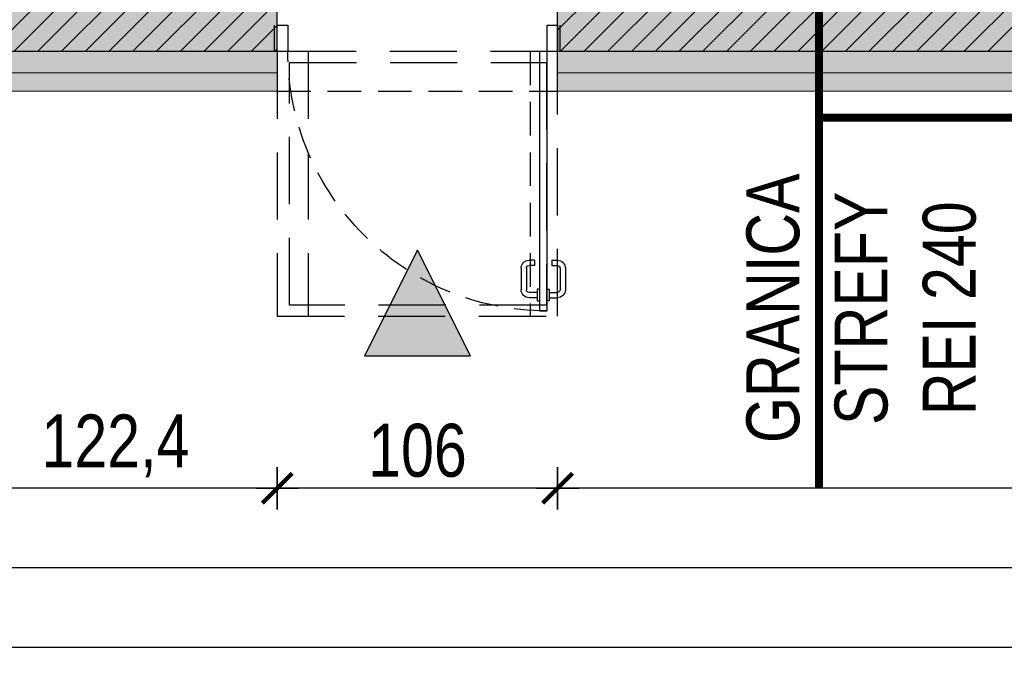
# Model space of a CAD drawing. Header units: millimetres. Extents: x 76192 to 88546, y 19309 to 25840.
# Tile 34 of 61: x 87714 to 88086, y 19309 to 19554. Entities that reach past the tile are written whole.
import ezdxf

# ---------------------------------------------------------------- set-up
doc = ezdxf.new("R2010")
doc.units = ezdxf.units.MM
for name, pattern in [('DASHED', [0.75, 0.5, -0.25]), ('DASHED2', [0.375, 0.25, -0.125]), ('DASHEDX2', [38.1, 25.4, -12.7])]:
    doc.linetypes.add(name, pattern=pattern)
doc.layers.get('DEFPOINTS').update_dxf_attribs({"lineweight": 9})
for name, color, linetype in [('_HSA_HATCH_WYPEŁNIENIA_PRZEGRÓD', 205, 'Continuous'), ('_HSA_PRZERYWANE', 153, 'DASHEDX2'), ('_HSA_STOLARKA_ZEWNĘTRZNA', 132, 'Continuous'), ('_HSA_WIDOKOWE', 1, 'Continuous'), ('_HSA_WYM_100', 141, 'Continuous'), ('_HSA_ŚCIANY_MUROWANE', 4, 'Continuous')]:
    doc.layers.add(name, color=color, linetype=linetype)
doc.layers.add('_HSA_IZOLACJA_TERMICZNA', color=2, linetype='Continuous', lineweight=5)
doc.layers.add('_HSA_WYDZIELENIA_POŻAROWE_240_MIN', color=7, linetype='DASHED2', true_color=0xab1603)
doc.layers.add('_HSA_WYDZIELENIA_POŻAROWE_60_MIN', color=7, linetype='DASHED2', true_color=0x1428e1)
doc.styles.add('ARIAL_100', font='Arial.ttf', dxfattribs={"width": 0.8, "height": 20})
doc.linetypes.add('BATTING', pattern='A,0.00254,-2.54,[134,ltypeshp.shx,S=2.54,R=0,X=-2.54,Y=0],-5.08,[134,ltypeshp.shx,S=2.54,R=180,X=2.54,Y=0],-2.54', length=10.16254)
doc.dimstyles.new('WYM_WEWN_100', dxfattribs={"dimtxt": 20, "dimasz": 2, "dimexe": 10, "dimexo": 0, "dimgap": 4, "dimtad": 1, "dimdec": 1, "dimrnd": 0.1, "dimtxsty": 'ARIAL_100', "dimblk": 'Wym-03', "dimcen": 0, "dimdle": 10, "dimse1": 1, "dimse2": 1, "dimclrt": 256, "dimazin": 2, "dimtfac": 1, "dimtdec": 1, "dimtix": 1, "dimtmove": 2, "dimatfit": 0, "dimfxl": 1, "dimtolj": 1, "dimtzin": 0, "dimarcsym": 0})

# ---------------------------------------------------------------- blocks, each defined once
blk = doc.blocks.new('*U166')
for p, q in [((99.275, 94.25), (100.075, 94.25)), ((99.275, 89.75), (99.275, 94.25)), ((103.8, 94.25), (103, 94.25)), ((103.8, 89.75), (103.8, 94.25)), ((93.175, 81.86), (93.175, 90)), ((95.175, 81.86), (95.175, 90)), ((99.275, 93), (96.175, 93)), ((99.275, 91), (96.175, 91)), ((100.075, 89.75), (99.275, 89.75)), ((103, 89.75), (103.8, 89.75)), ((103.8, 93), (106.9, 93)), ((103.8, 91), (106.9, 91)), ((107.9, 81.86), (107.9, 90)), ((109.9, 81.86), (109.9, 90)), ((98.275, 80.86), (96.175, 80.86)), ((98.275, 78.86), (96.175, 78.86)), ((98.275, 78.86), (98.275, 80.86)), ((104.8, 78.86), (104.8, 80.86)), ((104.8, 80.86), (106.9, 80.86)), ((104.8, 78.86), (106.9, 78.86))]:
    blk.add_line(p, q)
for points in [[(103, 0), (100.075, 0), (100.075, 98), (103, 98)], [(1, 0), (1, -10), (5, -10), (5, 0)], [(103, 0), (103, -10), (107, -10), (107, 0)]]:
    blk.add_lwpolyline(points, close=True)
for points in [[(0, 0), (0, -10)], [(108, 0), (108, -10)]]:
    blk.add_lwpolyline(points)
at = {"linetype": 'DASHED', "ltscale": 25}
blk.add_arc((103, 0), 98, 90, 180, dxfattribs=at)
for centre, radius, start, end in [((96.175, 90), 3, 90, 180), ((96.175, 90), 1, 90, 180), ((106.9, 90), 3, 0, 90), ((106.9, 90), 1, 0, 90), ((96.175, 81.86), 3, 180, 270), ((96.175, 81.86), 1, 180, 270), ((106.9, 81.86), 3, 270, 0), ((106.9, 81.86), 1, 270, 0)]:
    blk.add_arc(centre, radius, start, end)
blk = doc.blocks.new('A$C181A6C00')
blk.add_hatch(color=256).paths.add_polyline_path([(50, -25), (0, 0), (50, 25)])
blk.add_lwpolyline([(50, -25), (0, 0), (50, 25), (50, -25)])
blk = doc.blocks.new('Wym-03')
for p, q in [((0, 4), (0, -4)), ((-4, 0), (4, 0))]:
    blk.add_line(p, q)
blk.add_lwpolyline([(-2.83, -2.83, 0.8, 0.8, 0), (2.83, 2.83, 0.05, 0.05, 0)], format="xyseb")
blk = doc.blocks.new('*D682')
at = {"layer": '_HSA_WYM_100', "color": 0, "lineweight": -2}
blk.add_line((88356.19, 19377.42), (87919.19, 19377.42), dxfattribs=at)
at = {"layer": 'DEFPOINTS', "color": 0}
for p in [(87917.19, 19527.42), (88358.19, 19527.42), (87917.19, 19377.42)]:
    blk.add_point(p, dxfattribs=at)
at = {"layer": '_HSA_WYM_100', "color": 0, "lineweight": -2, "xscale": 2, "yscale": 2, "zscale": 2, "rotation": 180}
blk.add_blockref('Wym-03', (87917.19, 19377.42), dxfattribs=at)
at = {"layer": '_HSA_WYM_100', "color": 0, "lineweight": -2, "xscale": 2, "yscale": 2, "zscale": 2}
blk.add_blockref('Wym-03', (88358.19, 19377.42), dxfattribs=at)
at = {"layer": '_HSA_WYM_100', "insert": (88137.69, 19391.47), "char_height": 20, "attachment_point": 5, "style": 'ARIAL_100'}
blk.add_mtext('\\A1;441', dxfattribs=at)
blk = doc.blocks.new('*D683')
at = {"layer": '_HSA_WYM_100', "color": 0, "lineweight": -2}
blk.add_line((87915.19, 19377.42), (87813.19, 19377.42), dxfattribs=at)
at = {"layer": 'DEFPOINTS', "color": 0}
for p in [(87811.19, 19527.42), (87917.19, 19527.42), (87811.19, 19377.42)]:
    blk.add_point(p, dxfattribs=at)
at = {"layer": '_HSA_WYM_100', "color": 0, "lineweight": -2, "xscale": 2, "yscale": 2, "zscale": 2, "rotation": 180}
blk.add_blockref('Wym-03', (87811.19, 19377.42), dxfattribs=at)
at = {"layer": '_HSA_WYM_100', "color": 0, "lineweight": -2, "xscale": 2, "yscale": 2, "zscale": 2}
blk.add_blockref('Wym-03', (87917.19, 19377.42), dxfattribs=at)
at = {"layer": '_HSA_WYM_100', "insert": (87864.19, 19391.64), "char_height": 20, "attachment_point": 5, "style": 'ARIAL_100'}
blk.add_mtext('\\A1;106', dxfattribs=at)
blk = doc.blocks.new('*D695')
at = {"layer": '_HSA_WYM_100', "color": 0, "lineweight": -2}
blk.add_line((87809.19, 19377.42), (87690.81, 19377.42), dxfattribs=at)
at = {"layer": 'DEFPOINTS', "color": 0}
for p in [(87688.81, 19527.42), (87811.19, 19527.42), (87688.81, 19377.42)]:
    blk.add_point(p, dxfattribs=at)
at = {"layer": '_HSA_WYM_100', "color": 0, "lineweight": -2, "xscale": 2, "yscale": 2, "zscale": 2, "rotation": 180}
blk.add_blockref('Wym-03', (87688.81, 19377.42), dxfattribs=at)
at = {"layer": '_HSA_WYM_100', "color": 0, "lineweight": -2, "xscale": 2, "yscale": 2, "zscale": 2}
blk.add_blockref('Wym-03', (87811.19, 19377.42), dxfattribs=at)
at = {"layer": '_HSA_WYM_100', "insert": (87750, 19393.44), "char_height": 20, "attachment_point": 5, "style": 'ARIAL_100'}
blk.add_mtext('\\A1;122,4', dxfattribs=at)
blk = doc.blocks.new('*D696')
at = {"layer": '_HSA_WYM_100', "color": 0, "lineweight": -2}
blk.add_line((88356.19, 19347.42), (86741.33, 19347.42), dxfattribs=at)
at = {"layer": 'DEFPOINTS', "color": 0}
for p in [(86739.33, 19527.42), (88358.19, 19527.42), (86739.33, 19347.42)]:
    blk.add_point(p, dxfattribs=at)
at = {"layer": '_HSA_WYM_100', "color": 0, "lineweight": -2, "xscale": 2, "yscale": 2, "zscale": 2, "rotation": 180}
blk.add_blockref('Wym-03', (86739.33, 19347.42), dxfattribs=at)
at = {"layer": '_HSA_WYM_100', "color": 0, "lineweight": -2, "xscale": 2, "yscale": 2, "zscale": 2}
blk.add_blockref('Wym-03', (88358.19, 19347.42), dxfattribs=at)
at = {"layer": '_HSA_WYM_100', "insert": (87548.76, 19363.44), "char_height": 20, "attachment_point": 5, "style": 'ARIAL_100'}
blk.add_mtext('\\A1;1618,9', dxfattribs=at)
blk = doc.blocks.new('*D698')
at = {"layer": '_HSA_WYM_100', "color": 0, "lineweight": -2}
blk.add_line((76433.33, 19317.42), (88356.19, 19317.42), dxfattribs=at)
at = {"layer": 'DEFPOINTS', "color": 0}
for p in [(76431.33, 19347.42), (88358.19, 19347.42), (88358.19, 19317.42)]:
    blk.add_point(p, dxfattribs=at)
at = {"layer": '_HSA_WYM_100', "color": 0, "lineweight": -2, "xscale": 2, "yscale": 2, "zscale": 2, "rotation": 180}
blk.add_blockref('Wym-03', (76431.33, 19317.42), dxfattribs=at)
at = {"layer": '_HSA_WYM_100', "color": 0, "lineweight": -2, "xscale": 2, "yscale": 2, "zscale": 2}
blk.add_blockref('Wym-03', (88358.19, 19317.42), dxfattribs=at)
at = {"layer": '_HSA_WYM_100', "insert": (82394.76, 19333.44), "char_height": 20, "attachment_point": 5, "style": 'ARIAL_100'}
blk.add_mtext('\\A1;11926,9', dxfattribs=at)
blk = doc.blocks.new('*U798')
at = {"transparency": 33554559}
h = blk.add_hatch(color=256, dxfattribs=at)
h.dxf.hatch_style = 1
h.paths.add_polyline_path([(0, 53), (-200, 53), (-200, 0), (0, 0)])
at = {"linetype": 'DASHED2', "ltscale": 50, "const_width": 3}
blk.add_lwpolyline([(-200, -10), (0, -10)], dxfattribs=at)
at = {"layer": 'DEFPOINTS'}
blk.add_lwpolyline([(0, 53), (-200, 53), (-200, 0), (0, 0), (0, 53)], close=True, dxfattribs=at)

msp = doc.modelspace()

# ---------------------------------------------------------------- hatches: boundary and pattern name
at = {"layer": '_HSA_HATCH_WYPEŁNIENIA_PRZEGRÓD'}
h = msp.add_hatch(color=256, dxfattribs=at)
h.paths.add_polyline_path([(88343.19, 19936.42), (88313.81, 19936.42), (88313.81, 19836.41), (88343.19, 19836.41), (88343.19, 19841.41), (88358.19, 19841.41), (88358.19, 19931.42), (88343.19, 19931.42)])
h.paths.add_polyline_path([(88343.19, 19666.41), (88313.81, 19666.41), (88313.81, 19610.42), (88278.81, 19610.42), (88278.81, 19580.42), (87917.19, 19580.42), (87917.19, 19527.42), (88358.19, 19527.42), (88358.19, 19661.41), (88343.19, 19661.41)])
h.paths.add_polyline_path([(87811.19, 19580.42), (87728.19, 19580.42), (87728.19, 19606.42), (87713.81, 19606.42), (87713.81, 19658.24), (87688.81, 19658.24), (87688.81, 19581.42), (87128.19, 19581.42), (87128.19, 19606.42), (87092.47, 19606.42), (87092.47, 19580.42), (86813.91, 19580.42), (86813.91, 19602), (86792.33, 19602), (86792.33, 19736.53), (86739.33, 19736.53), (86739.33, 19527.42), (87811.19, 19527.42)])
h.paths.add_polyline_path([(86792.33, 20365.53), (86739.33, 20365.53), (86739.33, 19896.53), (86792.33, 19896.53)])
h.paths.add_polyline_path([(86792.33, 20892.53), (86754.33, 20892.53), (86754.33, 20887.53), (86739.33, 20887.53), (86739.33, 20480.53), (86792.33, 20480.53)])
h.paths.add_polyline_path([(86792.33, 21112.41), (86739.33, 21112.41), (86739.33, 21015.53), (86754.33, 21015.53), (86754.33, 21010.53), (86792.33, 21010.53)])
h = msp.add_hatch(dxfattribs=at)
h.set_pattern_fill('ANSI31', color=256, scale=2, style=0)
h.set_pattern_definition([(45, (16933.797, 1317.1015), (-4.49012806, 4.49012806), [])])
h.paths.add_polyline_path([(88343.19, 19936.42), (88313.81, 19936.42), (88313.81, 19836.41), (88343.19, 19836.41)])
h.paths.add_polyline_path([(88343.19, 19666.41), (88313.81, 19666.41), (88313.81, 19610.42), (88278.81, 19610.42), (88278.81, 19580.42), (87917.19, 19580.42), (87917.19, 19542.42), (88343.19, 19542.42)])
h.paths.add_polyline_path([(87811.19, 19580.42), (87728.19, 19580.42), (87728.19, 19606.42), (87713.81, 19606.42), (87713.81, 19658.24), (87688.81, 19658.24), (87688.81, 19581.42), (87128.19, 19581.42), (87128.19, 19606.42), (87092.47, 19606.42), (87092.47, 19580.42), (86813.91, 19580.42), (86813.91, 19602), (86792.33, 19602), (86792.33, 19736.53), (86754.33, 19736.53), (86754.33, 19542.42), (87811.19, 19542.42)])
h.paths.add_polyline_path([(86792.33, 20365.53), (86754.33, 20365.53), (86754.33, 19896.53), (86792.33, 19896.53)])
h.paths.add_polyline_path([(86792.33, 20892.53), (86754.33, 20892.53), (86754.33, 20480.53), (86792.33, 20480.53)])
h.paths.add_polyline_path([(86792.33, 21112.41), (86754.33, 21112.41), (86754.33, 21010.53), (86792.33, 21010.53)])

# ---------------------------------------------------------------- linework, layer by layer
at = {"layer": '_HSA_IZOLACJA_TERMICZNA', "ltscale": 0.1}
for p, q in [((87811.19, 19542.42), (87811.19, 19527.42)), ((87917.19, 19542.42), (87917.19, 19527.42)), ((86739.33, 19527.42), (87811.19, 19527.42)), ((87917.19, 19527.42), (88358.19, 19527.42))]:
    msp.add_line(p, q, dxfattribs=at)
at = {"layer": '_HSA_IZOLACJA_TERMICZNA', "linetype": 'BATTING', "ltscale": 0.1}
for p, q in [((86739.33, 19534.42), (87811.19, 19534.42)), ((87917.19, 19534.42), (88351.19, 19534.42))]:
    msp.add_line(p, q, dxfattribs=at)
at = {"layer": '_HSA_PRZERYWANE'}
msp.add_line((87822.86, 19542.42), (87822.86, 19442.42), dxfattribs=at)
at = {"layer": '_HSA_PRZERYWANE', "ltscale": 0.5}
for p, q in [((87906.76, 19542.42), (87906.76, 19442.42)), ((87811.19, 19527.42), (87917.19, 19527.42))]:
    msp.add_line(p, q, dxfattribs=at)
at = {"layer": '_HSA_PRZERYWANE'}
for points in [[(87917.19, 19442.42), (87917.19, 19542.42), (87811.19, 19542.42), (87811.19, 19442.42)], [(87815.76, 19446.63), (87815.76, 19538.29), (87912.99, 19538.29), (87912.99, 19446.63)]]:
    msp.add_lwpolyline(points, close=True, dxfattribs=at)
at = {"layer": '_HSA_WYDZIELENIA_POŻAROWE_240_MIN', "ltscale": 50, "const_width": 3}
msp.add_lwpolyline([(88015.95, 19377.42), (88015.95, 19580.42), (87998.81, 19580.42), (87998.81, 19886.42), (87678.81, 19886.42), (87678.81, 20017.14), (86792.33, 20017.14), (86792.33, 20039.64), (86586.68, 20039.64)], dxfattribs=at)
at = {"layer": '_HSA_ŚCIANY_MUROWANE'}
for p, q in [((87811.19, 19542.42), (87811.19, 19580.42)), ((87917.19, 19542.42), (87917.19, 19580.42)), ((87811.19, 19542.42), (87688.81, 19542.42)), ((88343.19, 19542.42), (87917.19, 19542.42))]:
    msp.add_line(p, q, dxfattribs=at)

# ---------------------------------------------------------------- block references
at = {"layer": '_HSA_STOLARKA_ZEWNĘTRZNA', "xscale": -1, "rotation": 180}
msp.add_blockref('*U166', (87810.19, 19542.42), dxfattribs=at)
at = {"layer": '_HSA_WIDOKOWE', "xscale": -0.8, "yscale": 0.8, "zscale": 0.8, "rotation": 90}
msp.add_blockref('A$C181A6C00', (87864.19, 19467.42), dxfattribs=at)
at = {"layer": '_HSA_WYDZIELENIA_POŻAROWE_60_MIN', "ltscale": 100}
msp.add_blockref('*U798', (88215.95, 19527.42), dxfattribs=at)

# ---------------------------------------------------------------- texts
at = {"layer": '_HSA_WYDZIELENIA_POŻAROWE_240_MIN', "insert": (87988.54, 19345.93), "char_height": 20, "width": 198.9867, "attachment_point": 1, "rotation": 90, "style": 'ARIAL_100'}
msp.add_mtext('\\pxqc;GRANICA\\PSTREFY\\PREI 240', dxfattribs=at)

# ---------------------------------------------------------------- dimensions: what is measured, and where the dimension line sits
at = {"layer": '_HSA_WYM_100'}
for p1, p2, distance, picture, middle in [((88358.19, 19527.42), (86739.33, 19527.42), 180, '*D696', (87548.76, 19363.44)), ((87811.19, 19527.42), (87688.81, 19527.42), 150, '*D695', (87750, 19393.44)), ((88358.19, 19527.42), (87917.19, 19527.42), 150, '*D682', (88137.69, 19391.47)), ((76431.33, 19347.42), (88358.19, 19347.42), -30, '*D698', (82394.76, 19333.44))]:
    dim = msp.add_aligned_dim(p1=p1, p2=p2, distance=distance, dimstyle='WYM_WEWN_100', dxfattribs=at)
    dim.commit()
    dim.dimension.update_dxf_attribs({"geometry": picture, "text_midpoint": middle})
dim = msp.add_linear_dim(base=(87811.19, 19377.42), p1=(87917.19, 19527.42), p2=(87811.19, 19527.42), dimstyle='WYM_WEWN_100', dxfattribs=at)
dim.commit()
dim.dimension.update_dxf_attribs({"geometry": '*D683', "text_midpoint": (87864.19, 19391.64)})

doc.saveas('drawing.dxf')
